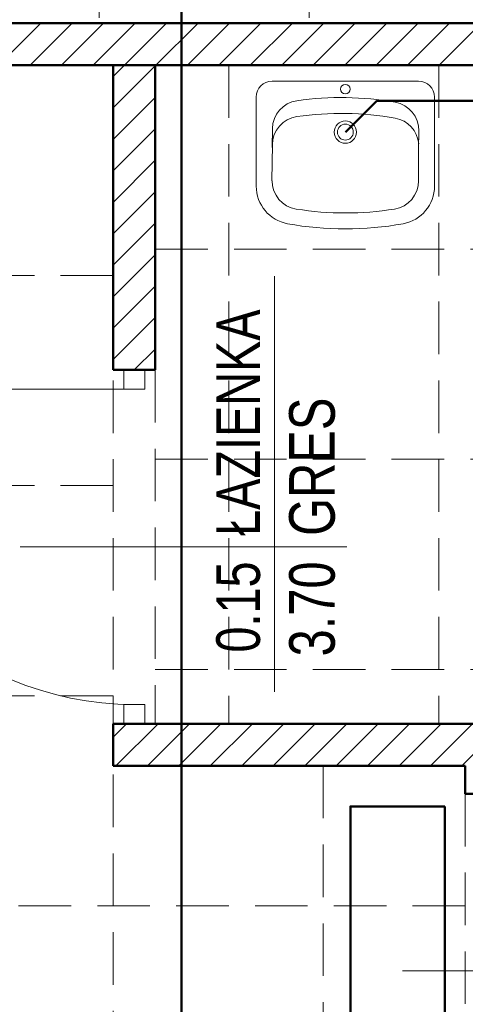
# Model space of a CAD drawing. Header units: millimetres. Extents: x -23540 to 53212, y -37964 to 41185.
# Tile 74 of 203: x -3759 to -3631, y -31900 to -31619. Entities that reach past the tile are written whole.
import ezdxf
from ezdxf.enums import TextEntityAlignment as Align

# ---------------------------------------------------------------- set-up
doc = ezdxf.new("R2010")
doc.units = ezdxf.units.MM
doc.linetypes.add('DASHEDX2', pattern=[1.5, 1, -0.5])
doc.layers.get('0').update_dxf_attribs({"lineweight": 18})
for name, color, linetype, lineweight in [('BA_KS_ist.', 34, 'Continuous', 50), ('BA_met', 7, 'Continuous', 18), ('Cienka', 7, 'Continuous', 18), ('mm_klimatyzacja', 94, 'Continuous', 50), ('PG_PRZERYWANE_ŚREDNIE', 1, 'DASHEDX2', 18), ('PG_WIDOKOWE_CIENKIE', 1, 'Continuous', 18), ('WYPOSAŻENIE GARAŻU', 253, 'Continuous', 5)]:
    doc.layers.add(name, color=color, linetype=linetype, lineweight=lineweight)
doc.styles.add('ROMANS', font='bikromsw.shx', dxfattribs={"width": 0.8})

# ---------------------------------------------------------------- blocks, each defined once
blk = doc.blocks.new('dr1h901')
at = {"color": 0}
blk.add_line((-0.5, 0), (-0.5, 1), dxfattribs=at)
blk.add_line((0, 0.3622), (0, -0.2655))
blk.add_arc((-0.5, 0), 1, 0, 90, dxfattribs=at)
blk = doc.blocks.new('jamb')
blk.add_lwpolyline([(-0.5, -0.5), (-0.5, 0.5), (0.5, 0.5), (0.5, -0.5)], close=True)
blk = doc.blocks.new('bikmet')
blk.add_line((0, 1.65), (0, -1.65))
at = {"style": 'ROMANS', "width": 0.8}
blk.add_attdef('NRPOM', text='', height=1, dxfattribs=at).set_placement((-0.333, 0.333), align=Align.RIGHT)
blk.add_attdef('NWAPOM', (0.25, 0.333), '', height=1, dxfattribs=at)
blk.add_attdef('RAREA', text='', height=1.042, dxfattribs=at).set_placement((-0.333, -0.333), align=Align.TOP_RIGHT)
blk.add_attdef('PODLOGA', text='', height=1.042, dxfattribs=at).set_placement((0.25, -0.333), align=Align.TOP_LEFT)

msp = doc.modelspace()

# ---------------------------------------------------------------- linework, layer by layer
at = {"color": 251, "true_color": 0x636466}
for p, q in [((-3987.41, -31620.34), (-3457.91, -31620.34)), ((-3457.91, -31632.34), (-3987.41, -31632.34))]:
    msp.add_line(p, q, dxfattribs=at)
at = {"layer": 'BA_KS_ist.', "linetype": 'Continuous', "ltscale": 25}
msp.add_line((-3712.4, -32374.09), (-3712.4, -30212.11), dxfattribs=at)
at = {"layer": 'BA_KS_ist.', "color": 30, "linetype": 'Continuous', "ltscale": 25}
for p in [(-3665.62, -31651.44), (-3454.57, -31642.47)]:
    msp.add_line(p, (-3656.65, -31642.47), dxfattribs=at)
at = {"layer": 'BA_KS_ist.', "linetype": 'Continuous', "ltscale": 25}
msp.add_lwpolyline([(-3420.8, -30183.83), (-3612.02, -30183.83), (-3712.4, -30284.21), (-3712.4, -32374.09)], dxfattribs=at)
at = {"layer": 'BA_met', "color": 251, "true_color": 0x636466}
msp.add_line((-3685.83, -31811.26), (-3685.83, -31692.52), dxfattribs=at)
at = {"layer": 'Cienka', "color": 251, "true_color": 0x636466}
msp.add_line((-3719.91, -31632.34), (-3619.91, -31632.34), dxfattribs=at)
at = {"layer": 'mm_klimatyzacja', "color": 251, "linetype": 'Continuous', "lineweight": 50, "ltscale": 50, "true_color": 0x636466}
msp.add_lwpolyline([(-3637.18, -31843.94), (-3637.18, -31927.94), (-3664.18, -31927.94), (-3664.18, -31843.94)], close=True, dxfattribs=at)
at = {"layer": 'PG_PRZERYWANE_ŚREDNIE', "color": 251, "lineweight": 15, "ltscale": 15, "true_color": 0x636466}
for p, q in [((-3735.91, -30658.84), (-3735.91, -31620.34)), ((-3675.91, -30658.84), (-3675.91, -31620.34)), ((-3457.91, -31620.34), (-3987.41, -31620.34)), ((-3731.91, -31632.34), (-3731.91, -31949.34)), ((-3698.91, -31632.34), (-3698.91, -31820.34)), ((-3638.91, -31632.34), (-3638.91, -31820.34)), ((-3719.91, -31684.84), (-3518.91, -31684.84)), ((-3731.91, -31692.34), (-4004.41, -31692.34)), ((-3719.91, -31719.34), (-3719.91, -31820.34)), ((-3719.91, -31744.84), (-3518.91, -31744.84)), ((-3731.91, -31752.34), (-4004.41, -31752.34)), ((-3719.91, -31804.84), (-3518.91, -31804.84)), ((-3731.91, -31812.34), (-4004.41, -31812.34)), ((-3671.91, -31832.34), (-3671.91, -31949.34)), ((-3631.41, -31840.34), (-3631.41, -31941.34)), ((-3631.41, -31872.34), (-4004.41, -31872.34))]:
    msp.add_line(p, q, dxfattribs=at)
at = {"layer": 'PG_WIDOKOWE_CIENKIE', "color": 251, "lineweight": 50, "true_color": 0x636466}
for p, q in [((-3987.41, -31620.34), (-3457.91, -31620.34)), ((-3987.41, -31632.34), (-3457.91, -31632.34)), ((-3731.91, -31719.34), (-3731.91, -31632.34)), ((-3719.91, -31719.34), (-3719.91, -31632.34)), ((-3719.91, -31719.34), (-3731.91, -31719.34)), ((-3731.91, -31832.34), (-3731.91, -31820.34)), ((-3719.91, -31820.34), (-3731.91, -31820.34)), ((-3719.91, -31820.34), (-3406.91, -31820.34)), ((-3731.91, -31832.34), (-3631.41, -31832.34)), ((-3631.41, -31840.34), (-3631.41, -31832.34)), ((-3631.41, -31840.34), (-3619.41, -31840.34))]:
    msp.add_line(p, q, dxfattribs=at)
at = {"layer": 'PG_WIDOKOWE_CIENKIE', "color": 251, "linetype": 'Continuous', "lineweight": 18, "true_color": 0x636466}
for p, q in [((-3764.6, -31632.34), (-3752.6, -31620.34)), ((-3755.62, -31632.34), (-3743.62, -31620.34)), ((-3746.64, -31632.34), (-3734.64, -31620.34)), ((-3737.66, -31632.34), (-3725.66, -31620.34)), ((-3728.68, -31632.34), (-3716.68, -31620.34)), ((-3719.69, -31632.34), (-3707.69, -31620.34)), ((-3710.71, -31632.34), (-3698.71, -31620.34)), ((-3701.73, -31632.34), (-3689.73, -31620.34)), ((-3692.75, -31632.34), (-3680.75, -31620.34)), ((-3683.77, -31632.34), (-3671.77, -31620.34)), ((-3674.79, -31632.34), (-3662.79, -31620.34)), ((-3665.81, -31632.34), (-3653.81, -31620.34)), ((-3656.83, -31632.34), (-3644.83, -31620.34)), ((-3647.85, -31632.34), (-3635.85, -31620.34)), ((-3638.87, -31632.34), (-3626.87, -31620.34)), ((-3731.91, -31635.57), (-3728.68, -31632.34)), ((-3731.91, -31644.55), (-3719.91, -31632.55)), ((-3731.91, -31653.53), (-3719.91, -31641.53)), ((-3731.91, -31662.51), (-3719.91, -31650.51)), ((-3731.91, -31671.49), (-3719.91, -31659.49)), ((-3731.91, -31680.47), (-3719.91, -31668.47)), ((-3731.91, -31689.45), (-3719.91, -31677.45)), ((-3731.91, -31698.43), (-3719.91, -31686.43)), ((-3731.91, -31707.41), (-3719.91, -31695.41)), ((-3731.91, -31716.39), (-3719.91, -31704.39)), ((-3725.87, -31719.34), (-3719.91, -31713.37)), ((-3731.91, -31824.15), (-3728.09, -31820.34)), ((-3731.11, -31832.34), (-3719.11, -31820.34)), ((-3722.13, -31832.34), (-3710.13, -31820.34)), ((-3713.15, -31832.34), (-3701.15, -31820.34)), ((-3704.17, -31832.34), (-3692.17, -31820.34)), ((-3695.19, -31832.34), (-3683.19, -31820.34)), ((-3686.21, -31832.34), (-3674.21, -31820.34)), ((-3677.23, -31832.34), (-3665.23, -31820.34)), ((-3668.25, -31832.34), (-3656.25, -31820.34)), ((-3659.27, -31832.34), (-3647.27, -31820.34)), ((-3650.29, -31832.34), (-3638.29, -31820.34)), ((-3641.31, -31832.34), (-3629.31, -31820.34)), ((-3632.33, -31832.34), (-3620.33, -31820.34))]:
    msp.add_line(p, q, dxfattribs=at)
at = {"layer": 'PG_WIDOKOWE_CIENKIE', "color": 251, "lineweight": 18, "true_color": 0x636466}
for p, q in [((-3644.71, -31636.9), (-3686.52, -31636.9)), ((-3691.07, -31666.86), (-3691.07, -31641.44)), ((-3640.16, -31666.86), (-3640.16, -31641.44)), ((-3686.44, -31650.45), (-3686.52, -31655.8)), ((-3644.63, -31651.09), (-3644.71, -31656.44)), ((-3686.46, -31654.98), (-3686.62, -31665.33)), ((-3686.48, -31655.98), (-3686.52, -31655.98)), ((-3686.41, -31654.17), (-3686.5, -31654.17)), ((-3644.68, -31654.17), (-3644.76, -31654.17)), ((-3644.71, -31665.33), (-3644.71, -31655.98)), ((-3686.52, -31661.33), (-3686.52, -31658.7)), ((-3686.52, -31658.7), (-3686.52, -31658.7)), ((-3686.52, -31658.71), (-3686.52, -31658.71)), ((-3686.52, -31659.43), (-3686.58, -31659.43)), ((-3686.52, -31660.52), (-3686.55, -31660.52))]:
    msp.add_line(p, q, dxfattribs=at)
for centre, radius in [((-3665.62, -31639.17), 1.36), ((-3665.62, -31651.44), 3.18), ((-3665.62, -31651.44), 2.27)]:
    msp.add_circle(centre, radius, dxfattribs=at)
for centre, radius, start, end in [((-3686.52, -31641.44), 4.55, 90, 180), ((-3644.71, -31641.44), 4.55, 0, 90), ((-3666.74, -31729.74), 88.17, 79.9711, 98.2794), ((-3678.26, -31650.58), 8.18, 98.2794, 179.1253), ((-3652.81, -31650.97), 8.18, 359.1253, 79.9711), ((-3678.28, -31655.11), 8.18, 98.2794, 179.1253), ((-3666.76, -31734.27), 88.17, 79.9711, 98.2794), ((-3652.83, -31655.5), 8.18, 5.2076, 79.9711), ((-3680.16, -31666.86), 10.91, 180, 259.7597), ((-3678.34, -31665.33), 8.18, 180, 260.8459), ((-3652.89, -31665.33), 8.18, 279.1541, 0), ((-3651.07, -31666.86), 10.91, 280.2403, 0), ((-3665.62, -31586.36), 88.17, 260.8459, 279.1541), ((-3665.62, -31586.36), 92.72, 259.7597, 280.2403)]:
    msp.add_arc(centre, radius, start, end, dxfattribs=at)

# ---------------------------------------------------------------- block references
at = {"layer": 'BA_met', "color": 251, "true_color": 0x636466, "xscale": 12.5, "yscale": 12.5, "zscale": 12.5, "rotation": 90}
msp.add_blockref('bikmet', (-3685.83, -31769.84), dxfattribs=at).add_auto_attribs({'NRPOM': '0.15', 'NWAPOM': 'ŁAZIENKA', 'RAREA': '3.70', 'PODLOGA': 'GRES'})
at = {"layer": 'WYPOSAŻENIE GARAŻU', "color": 251, "true_color": 0x636466}
for name, p, xscale, yscale, zscale, rotation in [('jamb', (-3725.91, -31722.09), 5.5, 5.999999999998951, 5.5, 270), ('dr1h901', (-3725.91, -31769.84), -90, 90, -90, 90), ('jamb', (-3725.91, -31817.59), 5.5, 5.999999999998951, 5.5, 270), ('dr1h901', (-3625.41, -31890.84), 90, 90, -90, 270)]:
    msp.add_blockref(name, p, dxfattribs=dict(at, xscale=xscale, yscale=yscale, zscale=zscale, rotation=rotation))

doc.saveas('drawing.dxf')
